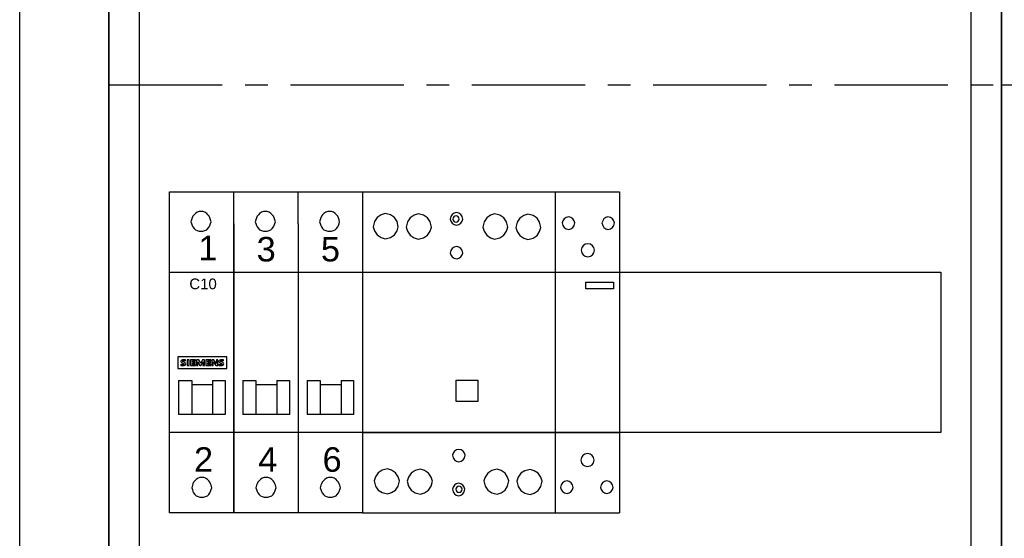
# Model space of a CAD drawing. Header units: millimetres. Extents: x 449515 to 838834, y -400723 to -307130.
# Tile 28 of 38: x 830834 to 833591, y -316151 to -314698. Entities that reach past the tile are written whole.
import ezdxf

# ---------------------------------------------------------------- set-up
doc = ezdxf.new("R2010")
doc.units = ezdxf.units.MM
doc.header["$LTSCALE"] = 25.4
doc.linetypes.add('CENTER', pattern=[2, 1.25, -0.25, 0.25, -0.25])
doc.layers.add('!Siemens Podklad_8GK_sikus', color=250, linetype='Continuous', lineweight=100)
doc.layers.add('R5', color=7, linetype='Continuous')
doc.layers.add('RPOMP', color=7, linetype='Continuous')
doc.styles.get("Standard").update_dxf_attribs({"font": 'arial.ttf'})

# ---------------------------------------------------------------- blocks, each defined once
blk = doc.blocks.new('AD_A630_P_W1950-1800_S800-750_G210~1')
at = {"color": 0, "linetype": 'ByBlock', "lineweight": -2}
for p, q in [((0, 0), (0, 1950)), ((25, 1925), (25, 125))]:
    blk.add_line(p, q, dxfattribs=at)
blk = doc.blocks.new('AD_8GK4351-4KK22')
at = {"color": 0}
for p, q in [((0, -300), (0, -150)), ((0, -450), (0, -300))]:
    blk.add_line(p, q, dxfattribs=at)
blk = doc.blocks.new('AD_8GK4853-8KK0~2')
at = {"layer": '!Siemens Podklad_8GK_sikus', "color": 0, "lineweight": -2}
for p, q in [((0, 0), (0, -1800)), ((250, 0), (250, -1800))]:
    blk.add_line(p, q, dxfattribs=at)
at = {"layer": '!Siemens Podklad_8GK_sikus', "color": 4, "linetype": 'CENTER', "lineweight": -2}
blk.add_line((0, -600), (250, -600), dxfattribs=at)
blk = doc.blocks.new('*U670')
at = {"layer": '!Siemens Podklad_8GK_sikus', "color": 0, "lineweight": -2}
blk.add_line((0, 0), (0, -1800), dxfattribs=at)
at = {"layer": '!Siemens Podklad_8GK_sikus', "color": 4, "linetype": 'CENTER', "lineweight": -2}
blk.add_line((0, -600), (500, -600), dxfattribs=at)
blk = doc.blocks.new('aaa')
at = {"color": 0}
for p, q in [((663973.1, -310868.4, -200), (663973.1, -316868.4, -200)), ((661558.1, -311124.6, -200), (661558.1, -316618.4, -200)), ((661473.1, -313868.4, -200), (661473.1, -312368.4, -200)), ((661473.1, -315368.4, -200), (661473.1, -313868.4, -200)), ((661643.1, -314843.4, -200), (661643.1, -314393.4, -200)), ((661643.1, -314393.4, -200), (663803.1, -314393.4, -200)), ((661643.1, -314843.4, -200), (661643.1, -314393.4, -200)), ((661643.1, -314393.4, -200), (663803.1, -314393.4, -200)), ((663803.1, -314393.4, -200), (663803.1, -314843.4, -200)), ((663803.1, -314393.4, -200), (663803.1, -314843.4, -200)), ((663803.1, -314393.4, -200), (663803.1, -314843.4, -200)), ((663803.1, -314843.4, -200), (661643.1, -314843.4, -200)), ((663803.1, -314843.4, -200), (661643.1, -314843.4, -200))]:
    blk.add_line(p, q, dxfattribs=at)
blk.add_line((663888.1, -316612.1, -200), (663888.1, -311118.4, -200))
blk = doc.blocks.new('AD_5TT584-0~1')
at = {"color": 0, "linetype": 'Continuous'}
for p, q in [((0, 67.5), (0, -22.5)), ((0, 67.5), (54, 67.5)), ((5.21, 61), (4.1, 60.26)), ((6.33, 61.37), (5.21, 61)), ((7.81, 61), (6.33, 61.37)), ((8.93, 60.26), (7.81, 61)), ((14.48, 60.92), (13.37, 60.18)), ((15.59, 61.29), (14.48, 60.92)), ((17.08, 60.92), (15.59, 61.29)), ((18.19, 60.18), (17.08, 60.92)), ((25.14, 61.15), (24.77, 60.59)), ((25.7, 61.52), (25.14, 61.15)), ((25.89, 60.68), (25.61, 60.5)), ((26.26, 61.7), (25.7, 61.52)), ((26.26, 60.78), (25.89, 60.68)), ((27, 61.52), (26.26, 61.7)), ((26.54, 60.68), (26.26, 60.78)), ((26.81, 60.5), (26.54, 60.68)), ((27.56, 61.15), (27, 61.52)), ((27.93, 60.59), (27.56, 61.15)), ((35.9, 60.93), (34.79, 60.19)), ((37.01, 61.3), (35.9, 60.93)), ((38.5, 60.93), (37.01, 61.3)), ((39.61, 60.19), (38.5, 60.93)), ((45.17, 60.85), (44.05, 60.11)), ((46.28, 61.22), (45.17, 60.85)), ((47.77, 60.85), (46.28, 61.22)), ((48.88, 60.11), (47.77, 60.85)), ((3.36, 59.15), (2.99, 57.66)), ((4.1, 60.26), (3.36, 59.15)), ((9.67, 59.15), (8.93, 60.26)), ((10.04, 57.66), (9.67, 59.15)), ((12.63, 59.07), (12.25, 57.58)), ((13.37, 60.18), (12.63, 59.07)), ((18.94, 59.07), (18.19, 60.18)), ((19.31, 57.58), (18.94, 59.07)), ((24.77, 60.59), (24.59, 59.85)), ((24.59, 59.85), (24.77, 59.29)), ((24.77, 59.29), (25.14, 58.74)), ((25.14, 58.74), (25.7, 58.36)), ((25.42, 60.22), (25.33, 59.85)), ((25.33, 59.85), (25.42, 59.57)), ((25.61, 60.5), (25.42, 60.22)), ((25.42, 59.57), (25.61, 59.29)), ((25.61, 59.29), (25.89, 59.11)), ((25.7, 58.36), (26.26, 58.18)), ((25.89, 59.11), (26.26, 59.01)), ((26.26, 59.01), (26.54, 59.11)), ((26.26, 58.18), (27, 58.36)), ((26.54, 59.11), (26.81, 59.29)), ((27, 60.22), (26.81, 60.5)), ((26.81, 59.29), (27, 59.57)), ((27.09, 59.85), (27, 60.22)), ((27, 59.57), (27.09, 59.85)), ((27, 58.36), (27.56, 58.74)), ((27.56, 58.74), (27.93, 59.29)), ((28.11, 59.85), (27.93, 60.59)), ((27.93, 59.29), (28.11, 59.85)), ((34.05, 59.08), (33.67, 57.59)), ((34.79, 60.19), (34.05, 59.08)), ((40.35, 59.08), (39.61, 60.19)), ((40.73, 57.59), (40.35, 59.08)), ((43.31, 59), (42.94, 57.51)), ((44.05, 60.11), (43.31, 59)), ((49.62, 59), (48.88, 60.11)), ((49.99, 57.51), (49.62, 59)), ((2.99, 57.66), (3.36, 56.55)), ((3.36, 56.55), (4.1, 55.44)), ((4.1, 55.44), (5.21, 54.69)), ((7.81, 54.69), (8.93, 55.44)), ((8.93, 55.44), (9.67, 56.55)), ((9.67, 56.55), (10.04, 57.66)), ((12.25, 57.58), (12.63, 56.47)), ((12.63, 56.47), (13.37, 55.36)), ((13.37, 55.36), (14.48, 54.61)), ((17.08, 54.61), (18.19, 55.36)), ((18.19, 55.36), (18.94, 56.47)), ((18.94, 56.47), (19.31, 57.58)), ((33.67, 57.59), (34.05, 56.48)), ((34.05, 56.48), (34.79, 55.37)), ((34.79, 55.37), (35.9, 54.62)), ((38.5, 54.62), (39.61, 55.37)), ((39.61, 55.37), (40.35, 56.48)), ((40.35, 56.48), (40.73, 57.59)), ((42.94, 57.51), (43.31, 56.4)), ((43.31, 56.4), (44.05, 55.29)), ((44.05, 55.29), (45.17, 54.54)), ((47.77, 54.54), (48.88, 55.29)), ((48.88, 55.29), (49.62, 56.4)), ((49.62, 56.4), (49.99, 57.51)), ((5.21, 54.69), (6.33, 54.32)), ((6.33, 54.32), (7.81, 54.69)), ((14.48, 54.61), (15.59, 54.24)), ((15.59, 54.24), (17.08, 54.61)), ((35.9, 54.62), (37.01, 54.25)), ((37.01, 54.25), (38.5, 54.62)), ((45.17, 54.54), (46.28, 54.17)), ((46.28, 54.17), (47.77, 54.54)), ((24.75, 51.08), (24.56, 50.34)), ((24.56, 50.34), (24.75, 49.78)), ((25.12, 51.64), (24.75, 51.08)), ((24.75, 49.78), (25.12, 49.23)), ((25.67, 52.01), (25.12, 51.64)), ((26.42, 52.2), (25.67, 52.01)), ((26.97, 52.01), (26.42, 52.2)), ((27.53, 51.64), (26.97, 52.01)), ((27.9, 51.08), (27.53, 51.64)), ((27.53, 49.23), (27.9, 49.78)), ((28.09, 50.34), (27.9, 51.08)), ((27.9, 49.78), (28.09, 50.34)), ((25.12, 49.23), (25.67, 48.86)), ((25.67, 48.86), (26.42, 48.67)), ((26.42, 48.67), (26.97, 48.86)), ((26.97, 48.86), (27.53, 49.23)), ((0, 45), (54, 45)), ((0, 0), (54, 0)), ((25.75, -5.24), (25.38, -5.8)), ((26.31, -4.87), (25.75, -5.24)), ((26.87, -4.69), (26.31, -4.87)), ((27.61, -4.87), (26.87, -4.69)), ((28.17, -5.24), (27.61, -4.87)), ((28.54, -5.8), (28.17, -5.24)), ((25.38, -5.8), (25.2, -6.36)), ((25.2, -6.36), (25.38, -7.1)), ((25.38, -7.1), (25.75, -7.66)), ((25.75, -7.66), (26.31, -8.03)), ((26.31, -8.03), (26.87, -8.21)), ((26.87, -8.21), (27.61, -8.03)), ((27.61, -8.03), (28.17, -7.66)), ((28.17, -7.66), (28.54, -7.1)), ((28.72, -6.36), (28.54, -5.8)), ((28.54, -7.1), (28.72, -6.36)), ((5.52, -10.52), (4.4, -11.26)), ((7, -10.15), (5.52, -10.52)), ((8.12, -10.52), (7, -10.15)), ((9.23, -11.26), (8.12, -10.52)), ((14.78, -10.6), (13.67, -11.34)), ((16.27, -10.23), (14.78, -10.6)), ((17.38, -10.6), (16.27, -10.23)), ((18.5, -11.34), (17.38, -10.6)), ((36.2, -10.59), (35.09, -11.33)), ((37.69, -10.22), (36.2, -10.59)), ((38.8, -10.59), (37.69, -10.22)), ((39.92, -11.33), (38.8, -10.59)), ((45.47, -10.67), (44.36, -11.41)), ((46.96, -10.3), (45.47, -10.67)), ((48.07, -10.67), (46.96, -10.3)), ((49.18, -11.41), (48.07, -10.67)), ((3.66, -12.38), (3.29, -13.49)), ((3.29, -13.49), (3.66, -14.97)), ((4.4, -11.26), (3.66, -12.38)), ((9.97, -12.38), (9.23, -11.26)), ((10.34, -13.49), (9.97, -12.38)), ((9.97, -14.97), (10.34, -13.49)), ((12.93, -12.46), (12.56, -13.57)), ((12.56, -13.57), (12.93, -15.05)), ((13.67, -11.34), (12.93, -12.46)), ((19.24, -12.46), (18.5, -11.34)), ((19.61, -13.57), (19.24, -12.46)), ((19.24, -15.05), (19.61, -13.57)), ((34.35, -12.45), (33.98, -13.56)), ((33.98, -13.56), (34.35, -15.04)), ((35.09, -11.33), (34.35, -12.45)), ((40.66, -12.45), (39.92, -11.33)), ((41.03, -13.56), (40.66, -12.45)), ((40.66, -15.04), (41.03, -13.56)), ((43.62, -12.53), (43.24, -13.64)), ((43.24, -13.64), (43.62, -15.12)), ((44.36, -11.41), (43.62, -12.53)), ((49.92, -12.53), (49.18, -11.41)), ((50.3, -13.64), (49.92, -12.53)), ((49.92, -15.12), (50.3, -13.64)), ((3.66, -14.97), (4.4, -16.09)), ((4.4, -16.09), (5.52, -16.83)), ((8.12, -16.83), (9.23, -16.09)), ((9.23, -16.09), (9.97, -14.97)), ((12.93, -15.05), (13.67, -16.17)), ((13.67, -16.17), (14.78, -16.91)), ((17.38, -16.91), (18.5, -16.17)), ((18.5, -16.17), (19.24, -15.05)), ((25.36, -15.27), (25.17, -15.83)), ((25.17, -15.83), (25.36, -16.57)), ((25.73, -14.71), (25.36, -15.27)), ((26.28, -14.34), (25.73, -14.71)), ((26.28, -15.55), (26.19, -15.83)), ((26.19, -15.83), (26.28, -16.2)), ((27.03, -14.16), (26.28, -14.34)), ((26.47, -15.27), (26.28, -15.55)), ((26.28, -16.2), (26.47, -16.47)), ((26.75, -15.08), (26.47, -15.27)), ((26.47, -16.47), (26.75, -16.66)), ((27.03, -14.99), (26.75, -15.08)), ((27.58, -14.34), (27.03, -14.16)), ((27.4, -15.08), (27.03, -14.99)), ((27.68, -15.27), (27.4, -15.08)), ((27.4, -16.66), (27.68, -16.47)), ((28.14, -14.71), (27.58, -14.34)), ((27.86, -15.55), (27.68, -15.27)), ((27.68, -16.47), (27.86, -16.2)), ((27.95, -15.83), (27.86, -15.55)), ((27.86, -16.2), (27.95, -15.83)), ((28.51, -15.27), (28.14, -14.71)), ((28.7, -15.83), (28.51, -15.27)), ((28.51, -16.57), (28.7, -15.83)), ((34.35, -15.04), (35.09, -16.16)), ((35.09, -16.16), (36.2, -16.9)), ((38.8, -16.9), (39.92, -16.16)), ((39.92, -16.16), (40.66, -15.04)), ((43.62, -15.12), (44.36, -16.24)), ((44.36, -16.24), (45.47, -16.98)), ((48.07, -16.98), (49.18, -16.24)), ((49.18, -16.24), (49.92, -15.12)), ((5.52, -16.83), (7, -17.2)), ((7, -17.2), (8.12, -16.83)), ((14.78, -16.91), (16.27, -17.28)), ((16.27, -17.28), (17.38, -16.91)), ((25.36, -16.57), (25.73, -17.12)), ((25.73, -17.12), (26.28, -17.5)), ((26.28, -17.5), (27.03, -17.68)), ((26.75, -16.66), (27.03, -16.75)), ((27.03, -16.75), (27.4, -16.66)), ((27.03, -17.68), (27.58, -17.5)), ((27.58, -17.5), (28.14, -17.12)), ((28.14, -17.12), (28.51, -16.57)), ((36.2, -16.9), (37.69, -17.27)), ((37.69, -17.27), (38.8, -16.9)), ((45.47, -16.98), (46.96, -17.35)), ((46.96, -17.35), (48.07, -16.98)), ((0, -22.5), (54, -22.5))]:
    blk.add_line(p, q, dxfattribs=at)
at = {"color": 0}
for p, q in [((54, 67.5), (54, -22.5)), ((26.21, 8.69), (26.21, 14.74)), ((26.21, 14.74), (32.26, 14.74)), ((32.26, 14.74), (32.26, 8.69)), ((32.26, 8.69), (26.21, 8.69))]:
    blk.add_line(p, q, dxfattribs=at)
blk = doc.blocks.new('AD_5TT580-0(2)~1')
at = {"color": 0, "linetype": 'Continuous'}
for p, q in [((0, 67.5), (0, -22.5)), ((0, 67.5), (18, 67.5)), ((18, 67.5), (18, -22.5)), ((18, 67.5), (18, -22.5)), ((2.11, 59.34), (1.92, 58.78)), ((1.92, 58.78), (2.11, 58.04)), ((2.48, 59.9), (2.11, 59.34)), ((2.11, 58.04), (2.48, 57.48)), ((3.03, 60.27), (2.48, 59.9)), ((3.78, 60.45), (3.03, 60.27)), ((4.33, 60.27), (3.78, 60.45)), ((4.89, 59.9), (4.33, 60.27)), ((5.26, 59.34), (4.89, 59.9)), ((4.89, 57.48), (5.26, 58.04)), ((5.45, 58.78), (5.26, 59.34)), ((5.26, 58.04), (5.45, 58.78)), ((13.27, 59.34), (13.08, 58.78)), ((13.08, 58.78), (13.27, 58.04)), ((13.64, 59.9), (13.27, 59.34)), ((13.27, 58.04), (13.64, 57.48)), ((14.2, 60.27), (13.64, 59.9)), ((14.75, 60.45), (14.2, 60.27)), ((15.49, 60.27), (14.75, 60.45)), ((16.05, 59.9), (15.49, 60.27)), ((16.42, 59.34), (16.05, 59.9)), ((16.05, 57.48), (16.42, 58.04)), ((16.61, 58.78), (16.42, 59.34)), ((16.42, 58.04), (16.61, 58.78)), ((2.48, 57.48), (3.03, 57.11)), ((3.03, 57.11), (3.78, 56.93)), ((3.78, 56.93), (4.33, 57.11)), ((4.33, 57.11), (4.89, 57.48)), ((13.64, 57.48), (14.2, 57.11)), ((14.2, 57.11), (14.75, 56.93)), ((14.75, 56.93), (15.49, 57.11)), ((15.49, 57.11), (16.05, 57.48)), ((7.79, 52.39), (7.42, 51.84)), ((8.35, 52.77), (7.79, 52.39)), ((9.09, 52.95), (8.35, 52.77)), ((9.83, 52.77), (9.09, 52.95)), ((10.39, 52.39), (9.83, 52.77)), ((10.76, 51.84), (10.39, 52.39)), ((7.42, 51.84), (7.23, 51.1)), ((7.23, 51.1), (7.42, 50.35)), ((7.42, 50.35), (7.79, 49.8)), ((7.79, 49.8), (8.35, 49.43)), ((9.83, 49.43), (10.39, 49.8)), ((10.39, 49.8), (10.76, 50.35)), ((10.95, 51.1), (10.76, 51.84)), ((10.76, 50.35), (10.95, 51.1)), ((8.35, 49.43), (9.09, 49.24)), ((9.09, 49.24), (9.83, 49.43)), ((0, 45), (18, 45)), ((0, 0), (18, 0)), ((7.33, -6.95), (7.14, -7.69)), ((7.14, -7.69), (7.33, -8.43)), ((7.7, -6.39), (7.33, -6.95)), ((8.26, -6.02), (7.7, -6.39)), ((9, -5.83), (8.26, -6.02)), ((9.74, -6.02), (9, -5.83)), ((10.3, -6.39), (9.74, -6.02)), ((10.67, -6.95), (10.3, -6.39)), ((10.86, -7.69), (10.67, -6.95)), ((10.67, -8.43), (10.86, -7.69)), ((7.33, -8.43), (7.7, -8.99)), ((7.7, -8.99), (8.26, -9.36)), ((8.26, -9.36), (9, -9.54)), ((9, -9.54), (9.74, -9.36)), ((9.74, -9.36), (10.3, -8.99)), ((10.3, -8.99), (10.67, -8.43)), ((2.59, -13.7), (2.04, -14.08)), ((3.34, -13.52), (2.59, -13.7)), ((3.89, -13.7), (3.34, -13.52)), ((4.45, -14.08), (3.89, -13.7)), ((13.76, -13.7), (13.2, -14.08)), ((14.31, -13.52), (13.76, -13.7)), ((15.06, -13.7), (14.31, -13.52)), ((15.61, -14.08), (15.06, -13.7)), ((1.67, -14.63), (1.48, -15.37)), ((1.48, -15.37), (1.67, -15.93)), ((2.04, -14.08), (1.67, -14.63)), ((1.67, -15.93), (2.04, -16.49)), ((2.04, -16.49), (2.59, -16.86)), ((3.89, -16.86), (4.45, -16.49)), ((4.82, -14.63), (4.45, -14.08)), ((4.45, -16.49), (4.82, -15.93)), ((5.01, -15.37), (4.82, -14.63)), ((4.82, -15.93), (5.01, -15.37)), ((12.83, -14.63), (12.64, -15.37)), ((12.64, -15.37), (12.83, -15.93)), ((13.2, -14.08), (12.83, -14.63)), ((12.83, -15.93), (13.2, -16.49)), ((13.2, -16.49), (13.76, -16.86)), ((15.06, -16.86), (15.61, -16.49)), ((15.98, -14.63), (15.61, -14.08)), ((15.61, -16.49), (15.98, -15.93)), ((16.17, -15.37), (15.98, -14.63)), ((15.98, -15.93), (16.17, -15.37)), ((2.59, -16.86), (3.34, -17.04)), ((3.34, -17.04), (3.89, -16.86)), ((13.76, -16.86), (14.31, -17.04)), ((14.31, -17.04), (15.06, -16.86)), ((0, -22.5), (18, -22.5))]:
    blk.add_line(p, q, dxfattribs=at)
at = {"color": 0}
for p, q in [((8.54, 40.26), (8.54, 42.2)), ((8.54, 42.2), (16.27, 42.2)), ((16.27, 42.2), (16.27, 40.26)), ((16.27, 40.26), (8.54, 40.26))]:
    blk.add_line(p, q, dxfattribs=at)
blk = doc.blocks.new('AD_SIEMENS_znaczeki')
at = {"color": 0}
for p, q in [((1755.293, 772.573), (1755.293, 771.993)), ((1757.763, 772.573), (1755.293, 772.573)), ((1757.763, 771.993), (1757.763, 772.573)), ((1755.45, 772.205), (1755.45, 772.149)), ((1755.501, 772.274), (1755.599, 772.234)), ((1755.652, 772.292), (1755.544, 772.343)), ((1755.675, 772.372), (1755.675, 772.422)), ((1755.773, 772.425), (1755.773, 772.143)), ((1755.864, 772.425), (1755.773, 772.425)), ((1755.773, 772.143), (1755.864, 772.143)), ((1755.864, 772.143), (1755.864, 772.425)), ((1755.939, 772.426), (1755.939, 772.141)), ((1756.18, 772.426), (1755.939, 772.426)), ((1755.939, 772.141), (1756.18, 772.141)), ((1756.03, 772.309), (1756.03, 772.379)), ((1756.03, 772.379), (1756.18, 772.379)), ((1756.159, 772.309), (1756.03, 772.309)), ((1756.03, 772.193), (1756.03, 772.266)), ((1756.03, 772.266), (1756.159, 772.266)), ((1756.18, 772.193), (1756.03, 772.193)), ((1756.159, 772.266), (1756.159, 772.309)), ((1756.18, 772.379), (1756.18, 772.426)), ((1756.18, 772.141), (1756.18, 772.193)), ((1756.235, 772.426), (1756.235, 772.141)), ((1756.347, 772.426), (1756.235, 772.426)), ((1756.235, 772.141), (1756.299, 772.141)), ((1756.299, 772.141), (1756.299, 772.321)), ((1756.299, 772.321), (1756.399, 772.141)), ((1756.444, 772.251), (1756.347, 772.426)), ((1756.399, 772.141), (1756.458, 772.141)), ((1756.53, 772.426), (1756.444, 772.251)), ((1756.458, 772.141), (1756.546, 772.321)), ((1756.637, 772.426), (1756.53, 772.426)), ((1756.546, 772.321), (1756.546, 772.141)), ((1756.546, 772.141), (1756.637, 772.141)), ((1756.637, 772.141), (1756.637, 772.426)), ((1756.712, 772.426), (1756.712, 772.141)), ((1756.953, 772.426), (1756.712, 772.426)), ((1756.712, 772.141), (1756.953, 772.141)), ((1756.803, 772.309), (1756.803, 772.379)), ((1756.803, 772.379), (1756.953, 772.379)), ((1756.932, 772.309), (1756.803, 772.309)), ((1756.803, 772.193), (1756.803, 772.266)), ((1756.803, 772.266), (1756.932, 772.266)), ((1756.953, 772.193), (1756.803, 772.193)), ((1756.932, 772.266), (1756.932, 772.309)), ((1756.953, 772.379), (1756.953, 772.426)), ((1756.953, 772.141), (1756.953, 772.193)), ((1757.008, 772.426), (1757.008, 772.141)), ((1757.11, 772.426), (1757.008, 772.426)), ((1757.008, 772.141), (1757.072, 772.141)), ((1757.072, 772.141), (1757.072, 772.326)), ((1757.072, 772.326), (1757.2, 772.141)), ((1757.238, 772.245), (1757.11, 772.426)), ((1757.2, 772.141), (1757.303, 772.141)), ((1757.238, 772.426), (1757.238, 772.245)), ((1757.303, 772.426), (1757.238, 772.426)), ((1757.303, 772.141), (1757.303, 772.426)), ((1757.361, 772.209), (1757.361, 772.149)), ((1757.407, 772.277), (1757.51, 772.227)), ((1757.563, 772.292), (1757.455, 772.343)), ((1757.585, 772.372), (1757.585, 772.422)), ((1755.293, 771.993), (1757.763, 771.993))]:
    blk.add_line(p, q, dxfattribs=at)
for centre, major_axis, start_param, end_param in [((1755.532, 772.346), (0.0852, 0), 2.06576, 3.66098), ((1755.562, 772.527), (0.383, 0), 4.4151, 4.655269), ((1755.557, 772.547), (0.465, 0), 4.480311, 4.786895), ((1755.542, 772.351), (-0.0968, 0), 0.519387, 1.135975), ((1755.576, 772.275), (-0.178, 0), -1.570796, -1.075832), ((1755.554, 772.36), (-0.0209, 0), -1.07402, 1.07402), ((1755.547, 772.289), (0.112, 0), 4.655269, 5.197087), ((1755.581, 772.316), (-0.0775, 0), 4.682533, 5.209165), ((1755.576, 772.023), (-0.465, 0), 4.499109, 4.712389), ((1755.572, 772.047), (0.383, 0), 1.298767, 1.54094), ((1755.579, 772.282), (0.163, 0), -1.49629, -1.148117), ((1755.589, 772.218), (-0.0209, 0), 2.055494, 4.227691), ((1755.609, 772.223), (0.0891, 0), -1.148117, 1.07402), ((1757.443, 772.346), (0.0852, 0), 2.06576, 3.66098), ((1757.486, 772.527), (0.383, 0), 4.378973, 4.682131), ((1757.468, 772.547), (-0.465, 0), 1.338719, 1.645302), ((1757.453, 772.351), (-0.0968, 0), 0.519387, 1.07402), ((1757.487, 772.275), (-0.178, 0), -1.570796, -1.075832), ((1757.465, 772.36), (0.0209, 0), 2.067572, 4.215613), ((1757.491, 772.316), (-0.0775, 0), 4.682533, 5.209165), ((1757.478, 772.289), (0.112, 0), 4.682131, 4.957102), ((1757.487, 772.023), (-0.465, 0), 4.499109, 4.712389), ((1757.482, 772.047), (0.383, 0), 1.298767, 1.54094), ((1757.49, 772.282), (0.163, 0), -1.49629, -1.148117), ((1757.5, 772.211), (-0.0209, 0), 1.815509, 4.215613), ((1757.52, 772.223), (0.0891, 0), -1.148117, 1.07402)]:
    blk.add_ellipse(centre, major_axis=major_axis, ratio=0.878278, start_param=start_param, end_param=end_param, dxfattribs=at)

msp = doc.modelspace()

# ---------------------------------------------------------------- linework, layer by layer
at = {"color": 0}
for p, q in [((831253.8195, -315180.1288, -200), (831793.8195, -315180.1288, -200)), ((831433.8195, -315270.1288, -200), (831433.8195, -315180.1288, -200)), ((831433.8195, -315270.1288, -200), (831433.8195, -315180.1288, -200)), ((831613.8195, -315270.1288, -200), (831613.8195, -315180.1288, -200)), ((831278.5254, -315708.6582, -200), (831315.5842, -315708.6582, -200)), ((831373.8195, -315708.6582, -200), (831409.1136, -315708.6582, -200)), ((831458.5254, -315708.6582, -200), (831495.5842, -315708.6582, -200)), ((831553.8195, -315708.6582, -200), (831589.1136, -315708.6582, -200)), ((831638.5254, -315708.6582, -200), (831675.5842, -315708.6582, -200)), ((831733.8195, -315708.6582, -200), (831769.1136, -315708.6582, -200)), ((831793.8195, -315855.1288, -200), (831253.8195, -315855.1288, -200))]:
    msp.add_line(p, q, dxfattribs=at)
at = {"color": 0, "linetype": 'Continuous'}
for p, q in [((831253.8195, -316080.1288, -200), (831253.8195, -315180.1288, -200)), ((831793.8195, -315180.1288, -200), (831793.8195, -316080.1288, -200)), ((831336.3445, -315235.8293, -200), (831331.0504, -315237.5941, -200)), ((831341.6387, -315235.8293, -200), (831336.3445, -315235.8293, -200)), ((831346.9328, -315235.8293, -200), (831341.6387, -315235.8293, -200)), ((831352.2269, -315237.5941, -200), (831346.9328, -315235.8293, -200)), ((831516.3445, -315235.8293, -200), (831511.0504, -315237.5941, -200)), ((831521.6387, -315235.8293, -200), (831516.3445, -315235.8293, -200)), ((831526.9328, -315235.8293, -200), (831521.6387, -315235.8293, -200)), ((831532.2269, -315237.5941, -200), (831526.9328, -315235.8293, -200)), ((831696.3445, -315235.8293, -200), (831691.0504, -315237.5941, -200)), ((831701.6387, -315235.8293, -200), (831696.3445, -315235.8293, -200)), ((831706.9328, -315235.8293, -200), (831701.6387, -315235.8293, -200)), ((831712.2269, -315237.5941, -200), (831706.9328, -315235.8293, -200)), ((831315.1681, -315258.7705, -200), (831313.4034, -315264.0646, -200)), ((831313.4034, -315264.0646, -200), (831315.1681, -315269.3588, -200)), ((831316.9328, -315253.4764, -200), (831315.1681, -315258.7705, -200)), ((831318.6975, -315248.1823, -200), (831316.9328, -315253.4764, -200)), ((831322.2269, -315244.6529, -200), (831318.6975, -315248.1823, -200)), ((831325.7563, -315241.1235, -200), (831322.2269, -315244.6529, -200)), ((831331.0504, -315237.5941, -200), (831325.7563, -315241.1235, -200)), ((831357.521, -315241.1235, -200), (831352.2269, -315237.5941, -200)), ((831361.0504, -315244.6529, -200), (831357.521, -315241.1235, -200)), ((831364.5798, -315248.1823, -200), (831361.0504, -315244.6529, -200)), ((831366.3445, -315253.4764, -200), (831364.5798, -315248.1823, -200)), ((831368.1092, -315258.7705, -200), (831366.3445, -315253.4764, -200)), ((831369.874, -315264.0646, -200), (831368.1092, -315258.7705, -200)), ((831368.1092, -315269.3588, -200), (831369.874, -315264.0646, -200)), ((831495.1681, -315258.7705, -200), (831493.4034, -315264.0646, -200)), ((831493.4034, -315264.0646, -200), (831495.1681, -315269.3588, -200)), ((831496.9328, -315253.4764, -200), (831495.1681, -315258.7705, -200)), ((831498.6975, -315248.1823, -200), (831496.9328, -315253.4764, -200)), ((831502.2269, -315244.6529, -200), (831498.6975, -315248.1823, -200)), ((831505.7563, -315241.1235, -200), (831502.2269, -315244.6529, -200)), ((831511.0504, -315237.5941, -200), (831505.7563, -315241.1235, -200)), ((831537.521, -315241.1235, -200), (831532.2269, -315237.5941, -200)), ((831541.0504, -315244.6529, -200), (831537.521, -315241.1235, -200)), ((831544.5798, -315248.1823, -200), (831541.0504, -315244.6529, -200)), ((831546.3445, -315253.4764, -200), (831544.5798, -315248.1823, -200)), ((831548.1092, -315258.7705, -200), (831546.3445, -315253.4764, -200)), ((831549.874, -315264.0646, -200), (831548.1092, -315258.7705, -200)), ((831548.1092, -315269.3588, -200), (831549.874, -315264.0646, -200)), ((831675.1681, -315258.7705, -200), (831673.4034, -315264.0646, -200)), ((831673.4034, -315264.0646, -200), (831675.1681, -315269.3588, -200)), ((831676.9328, -315253.4764, -200), (831675.1681, -315258.7705, -200)), ((831678.6975, -315248.1823, -200), (831676.9328, -315253.4764, -200)), ((831682.2269, -315244.6529, -200), (831678.6975, -315248.1823, -200)), ((831685.7563, -315241.1235, -200), (831682.2269, -315244.6529, -200)), ((831691.0504, -315237.5941, -200), (831685.7563, -315241.1235, -200)), ((831717.521, -315241.1235, -200), (831712.2269, -315237.5941, -200)), ((831721.0504, -315244.6529, -200), (831717.521, -315241.1235, -200)), ((831724.5798, -315248.1823, -200), (831721.0504, -315244.6529, -200)), ((831726.3445, -315253.4764, -200), (831724.5798, -315248.1823, -200)), ((831728.1092, -315258.7705, -200), (831726.3445, -315253.4764, -200)), ((831729.874, -315264.0646, -200), (831728.1092, -315258.7705, -200)), ((831728.1092, -315269.3588, -200), (831729.874, -315264.0646, -200)), ((831315.1681, -315269.3588, -200), (831316.9328, -315274.6529, -200)), ((831316.9328, -315274.6529, -200), (831318.6975, -315278.1823, -200)), ((831318.6975, -315278.1823, -200), (831322.2269, -315283.4764, -200)), ((831322.2269, -315283.4764, -200), (831325.7563, -315287.0058, -200)), ((831325.7563, -315287.0058, -200), (831331.0504, -315288.7705, -200)), ((831331.0504, -315288.7705, -200), (831336.3445, -315290.5352, -200)), ((831336.3445, -315290.5352, -200), (831341.6387, -315290.5352, -200)), ((831341.6387, -315290.5352, -200), (831346.9328, -315290.5352, -200)), ((831346.9328, -315290.5352, -200), (831352.2269, -315288.7705, -200)), ((831352.2269, -315288.7705, -200), (831357.521, -315287.0058, -200)), ((831357.521, -315287.0058, -200), (831361.0504, -315283.4764, -200)), ((831361.0504, -315283.4764, -200), (831364.5798, -315278.1823, -200)), ((831364.5798, -315278.1823, -200), (831366.3445, -315274.6529, -200)), ((831366.3445, -315274.6529, -200), (831368.1092, -315269.3588, -200)), ((831433.8195, -315270.1288, -200), (831433.8195, -316080.1288, -200)), ((831433.8195, -316080.1288, -200), (831433.8195, -315270.1288, -200)), ((831495.1681, -315269.3588, -200), (831496.9328, -315274.6529, -200)), ((831496.9328, -315274.6529, -200), (831498.6975, -315278.1823, -200)), ((831498.6975, -315278.1823, -200), (831502.2269, -315283.4764, -200)), ((831502.2269, -315283.4764, -200), (831505.7563, -315287.0058, -200)), ((831505.7563, -315287.0058, -200), (831511.0504, -315288.7705, -200)), ((831511.0504, -315288.7705, -200), (831516.3445, -315290.5352, -200)), ((831516.3445, -315290.5352, -200), (831521.6387, -315290.5352, -200)), ((831521.6387, -315290.5352, -200), (831526.9328, -315290.5352, -200)), ((831526.9328, -315290.5352, -200), (831532.2269, -315288.7705, -200)), ((831532.2269, -315288.7705, -200), (831537.521, -315287.0058, -200)), ((831537.521, -315287.0058, -200), (831541.0504, -315283.4764, -200)), ((831541.0504, -315283.4764, -200), (831544.5798, -315278.1823, -200)), ((831544.5798, -315278.1823, -200), (831546.3445, -315274.6529, -200)), ((831546.3445, -315274.6529, -200), (831548.1092, -315269.3588, -200)), ((831613.8195, -315270.1288, -200), (831613.8195, -316080.1288, -200)), ((831675.1681, -315269.3588, -200), (831676.9328, -315274.6529, -200)), ((831676.9328, -315274.6529, -200), (831678.6975, -315278.1823, -200)), ((831678.6975, -315278.1823, -200), (831682.2269, -315283.4764, -200)), ((831682.2269, -315283.4764, -200), (831685.7563, -315287.0058, -200)), ((831685.7563, -315287.0058, -200), (831691.0504, -315288.7705, -200)), ((831691.0504, -315288.7705, -200), (831696.3445, -315290.5352, -200)), ((831696.3445, -315290.5352, -200), (831701.6387, -315290.5352, -200)), ((831701.6387, -315290.5352, -200), (831706.9328, -315290.5352, -200)), ((831706.9328, -315290.5352, -200), (831712.2269, -315288.7705, -200)), ((831712.2269, -315288.7705, -200), (831717.521, -315287.0058, -200)), ((831717.521, -315287.0058, -200), (831721.0504, -315283.4764, -200)), ((831721.0504, -315283.4764, -200), (831724.5798, -315278.1823, -200)), ((831724.5798, -315278.1823, -200), (831726.3445, -315274.6529, -200)), ((831726.3445, -315274.6529, -200), (831728.1092, -315269.3588, -200)), ((831253.8195, -315405.1288, -200), (831793.8195, -315405.1288, -200)), ((831278.5254, -315708.6582, -200), (831278.5254, -315803.9523, -200)), ((831315.5842, -315708.6582, -200), (831315.5842, -315803.9523, -200)), ((831373.8195, -315721.0111, -200), (831315.5842, -315721.0111, -200)), ((831373.8195, -315708.6582, -200), (831373.8195, -315803.9523, -200)), ((831409.1136, -315708.6582, -200), (831409.1136, -315803.9523, -200)), ((831458.5254, -315708.6582, -200), (831458.5254, -315803.9523, -200)), ((831495.5842, -315708.6582, -200), (831495.5842, -315803.9523, -200)), ((831553.8195, -315721.0111, -200), (831495.5842, -315721.0111, -200)), ((831553.8195, -315708.6582, -200), (831553.8195, -315803.9523, -200)), ((831589.1136, -315708.6582, -200), (831589.1136, -315803.9523, -200)), ((831675.5842, -315708.6582, -200), (831675.5842, -315803.9523, -200)), ((831733.8195, -315721.0111, -200), (831675.5842, -315721.0111, -200)), ((831733.8195, -315708.6582, -200), (831733.8195, -315803.9523, -200)), ((831769.1136, -315708.6582, -200), (831769.1136, -315803.9523, -200)), ((831409.1136, -315803.9523, -200), (831278.5254, -315803.9523, -200)), ((831589.1136, -315803.9523, -200), (831458.5254, -315803.9523, -200)), ((831769.1136, -315803.9523, -200), (831638.5254, -315803.9523, -200)), ((831338.5254, -315981.3052, -200), (831333.2313, -315983.0699, -200)), ((831343.8195, -315981.3052, -200), (831338.5254, -315981.3052, -200)), ((831349.1136, -315981.3052, -200), (831343.8195, -315981.3052, -200)), ((831354.4077, -315983.0699, -200), (831349.1136, -315981.3052, -200)), ((831518.5254, -315981.3052, -200), (831513.2313, -315983.0699, -200)), ((831523.8195, -315981.3052, -200), (831518.5254, -315981.3052, -200)), ((831529.1136, -315981.3052, -200), (831523.8195, -315981.3052, -200)), ((831534.4077, -315983.0699, -200), (831529.1136, -315981.3052, -200)), ((831698.5254, -315981.3052, -200), (831693.2313, -315983.0699, -200)), ((831703.8195, -315981.3052, -200), (831698.5254, -315981.3052, -200)), ((831709.1136, -315981.3052, -200), (831703.8195, -315981.3052, -200)), ((831714.4077, -315983.0699, -200), (831709.1136, -315981.3052, -200)), ((831317.3489, -316002.4817, -200), (831315.5842, -316009.5405, -200)), ((831319.1136, -315998.9523, -200), (831317.3489, -316002.4817, -200)), ((831320.8783, -315993.6582, -200), (831319.1136, -315998.9523, -200)), ((831324.4077, -315990.1288, -200), (831320.8783, -315993.6582, -200)), ((831327.9371, -315986.5994, -200), (831324.4077, -315990.1288, -200)), ((831333.2313, -315983.0699, -200), (831327.9371, -315986.5994, -200)), ((831359.7018, -315986.5994, -200), (831354.4077, -315983.0699, -200)), ((831363.2313, -315990.1288, -200), (831359.7018, -315986.5994, -200)), ((831366.7607, -315993.6582, -200), (831363.2313, -315990.1288, -200)), ((831368.5254, -315998.9523, -200), (831366.7607, -315993.6582, -200)), ((831370.2901, -316002.4817, -200), (831368.5254, -315998.9523, -200)), ((831372.0548, -316009.5405, -200), (831370.2901, -316002.4817, -200)), ((831497.3489, -316002.4817, -200), (831495.5842, -316009.5405, -200)), ((831499.1136, -315998.9523, -200), (831497.3489, -316002.4817, -200)), ((831500.8783, -315993.6582, -200), (831499.1136, -315998.9523, -200)), ((831504.4077, -315990.1288, -200), (831500.8783, -315993.6582, -200)), ((831507.9371, -315986.5994, -200), (831504.4077, -315990.1288, -200)), ((831513.2313, -315983.0699, -200), (831507.9371, -315986.5994, -200)), ((831539.7018, -315986.5994, -200), (831534.4077, -315983.0699, -200)), ((831543.2313, -315990.1288, -200), (831539.7018, -315986.5994, -200)), ((831546.7607, -315993.6582, -200), (831543.2313, -315990.1288, -200)), ((831548.5254, -315998.9523, -200), (831546.7607, -315993.6582, -200)), ((831550.2901, -316002.4817, -200), (831548.5254, -315998.9523, -200)), ((831552.0548, -316009.5405, -200), (831550.2901, -316002.4817, -200)), ((831677.3489, -316002.4817, -200), (831675.5842, -316009.5405, -200)), ((831679.1136, -315998.9523, -200), (831677.3489, -316002.4817, -200)), ((831680.8783, -315993.6582, -200), (831679.1136, -315998.9523, -200)), ((831684.4077, -315990.1288, -200), (831680.8783, -315993.6582, -200)), ((831687.9371, -315986.5994, -200), (831684.4077, -315990.1288, -200)), ((831693.2313, -315983.0699, -200), (831687.9371, -315986.5994, -200)), ((831719.7018, -315986.5994, -200), (831714.4077, -315983.0699, -200)), ((831723.2313, -315990.1288, -200), (831719.7018, -315986.5994, -200)), ((831726.7607, -315993.6582, -200), (831723.2313, -315990.1288, -200)), ((831728.5254, -315998.9523, -200), (831726.7607, -315993.6582, -200)), ((831730.2901, -316002.4817, -200), (831728.5254, -315998.9523, -200)), ((831732.0548, -316009.5405, -200), (831730.2901, -316002.4817, -200)), ((831315.5842, -316009.5405, -200), (831317.3489, -316014.8346, -200)), ((831317.3489, -316014.8346, -200), (831319.1136, -316020.1288, -200)), ((831319.1136, -316020.1288, -200), (831320.8783, -316023.6582, -200)), ((831320.8783, -316023.6582, -200), (831324.4077, -316028.9523, -200)), ((831324.4077, -316028.9523, -200), (831327.9371, -316032.4817, -200)), ((831327.9371, -316032.4817, -200), (831333.2313, -316034.2464, -200)), ((831333.2313, -316034.2464, -200), (831338.5254, -316036.0111, -200)), ((831338.5254, -316036.0111, -200), (831343.8195, -316036.0111, -200)), ((831343.8195, -316036.0111, -200), (831349.1136, -316036.0111, -200)), ((831349.1136, -316036.0111, -200), (831354.4077, -316034.2464, -200)), ((831354.4077, -316034.2464, -200), (831359.7018, -316032.4817, -200)), ((831359.7018, -316032.4817, -200), (831363.2313, -316028.9523, -200)), ((831363.2313, -316028.9523, -200), (831366.7607, -316023.6582, -200)), ((831366.7607, -316023.6582, -200), (831368.5254, -316020.1288, -200)), ((831368.5254, -316020.1288, -200), (831370.2901, -316014.8346, -200)), ((831370.2901, -316014.8346, -200), (831372.0548, -316009.5405, -200)), ((831495.5842, -316009.5405, -200), (831497.3489, -316014.8346, -200)), ((831497.3489, -316014.8346, -200), (831499.1136, -316020.1288, -200)), ((831499.1136, -316020.1288, -200), (831500.8783, -316023.6582, -200)), ((831500.8783, -316023.6582, -200), (831504.4077, -316028.9523, -200)), ((831504.4077, -316028.9523, -200), (831507.9371, -316032.4817, -200)), ((831507.9371, -316032.4817, -200), (831513.2313, -316034.2464, -200)), ((831513.2313, -316034.2464, -200), (831518.5254, -316036.0111, -200)), ((831518.5254, -316036.0111, -200), (831523.8195, -316036.0111, -200)), ((831523.8195, -316036.0111, -200), (831529.1136, -316036.0111, -200)), ((831529.1136, -316036.0111, -200), (831534.4077, -316034.2464, -200)), ((831534.4077, -316034.2464, -200), (831539.7018, -316032.4817, -200)), ((831539.7018, -316032.4817, -200), (831543.2313, -316028.9523, -200)), ((831543.2313, -316028.9523, -200), (831546.7607, -316023.6582, -200)), ((831546.7607, -316023.6582, -200), (831548.5254, -316020.1288, -200)), ((831548.5254, -316020.1288, -200), (831550.2901, -316014.8346, -200)), ((831550.2901, -316014.8346, -200), (831552.0548, -316009.5405, -200)), ((831675.5842, -316009.5405, -200), (831677.3489, -316014.8346, -200)), ((831677.3489, -316014.8346, -200), (831679.1136, -316020.1288, -200)), ((831679.1136, -316020.1288, -200), (831680.8783, -316023.6582, -200)), ((831680.8783, -316023.6582, -200), (831684.4077, -316028.9523, -200)), ((831684.4077, -316028.9523, -200), (831687.9371, -316032.4817, -200)), ((831687.9371, -316032.4817, -200), (831693.2313, -316034.2464, -200)), ((831693.2313, -316034.2464, -200), (831698.5254, -316036.0111, -200)), ((831698.5254, -316036.0111, -200), (831703.8195, -316036.0111, -200)), ((831703.8195, -316036.0111, -200), (831709.1136, -316036.0111, -200)), ((831709.1136, -316036.0111, -200), (831714.4077, -316034.2464, -200)), ((831714.4077, -316034.2464, -200), (831719.7018, -316032.4817, -200)), ((831719.7018, -316032.4817, -200), (831723.2313, -316028.9523, -200)), ((831723.2313, -316028.9523, -200), (831726.7607, -316023.6582, -200)), ((831726.7607, -316023.6582, -200), (831728.5254, -316020.1288, -200)), ((831728.5254, -316020.1288, -200), (831730.2901, -316014.8346, -200)), ((831730.2901, -316014.8346, -200), (831732.0548, -316009.5405, -200)), ((831793.8195, -316080.1288, -200), (831253.8195, -316080.1288, -200))]:
    msp.add_line(p, q, dxfattribs=at)
msp.add_line((831638.5254, -315708.6582, -200), (831638.5254, -315803.9523, -200))

# ---------------------------------------------------------------- block references
msp.add_blockref('aaa', (169610.7085, -1011.7622))
at = {"xscale": 55.6818025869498, "yscale": 55.6818025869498, "zscale": 55.6818025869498}
msp.add_blockref('AD_SIEMENS_znaczeki', (733538.6907, -358661.2868, -200), dxfattribs=at)
at = {"layer": 'R5', "xscale": 10, "yscale": 10, "zscale": 10}
for name, p in [('AD_A630_P_W1950-1800_S800-750_G210~1', (830833.8195, -328130.1288, -200)), ('AD_8GK4853-8KK0~2', (831083.8195, -308880.1288, -200)), ('*U670', (833583.8195, -308880.1288, -200)), ('AD_8GK4351-4KK22', (833583.8195, -311880.1288, -200))]:
    msp.add_blockref(name, p, dxfattribs=at)
at = {"layer": 'RPOMP', "xscale": 10, "yscale": 10, "zscale": 10}
for name, p in [('AD_5TT584-0~1', (831793.8195, -315855.1288, -200)), ('AD_5TT580-0(2)~1', (832333.8184, -315855.1288, -200))]:
    msp.add_blockref(name, p, dxfattribs=at)

# ---------------------------------------------------------------- texts
at = {"color": 0}
for s, p in [('1', (831334.3116, -315372.0184, -200)), ('3', (831497.4059, -315375.3958, -200)), ('5', (831677.4059, -315375.3958, -200)), ('2', (831321.9929, -315964.9553, -200)), ('4', (831501.9929, -315964.9553, -200)), ('6', (831681.9929, -315964.9553, -200))]:
    msp.add_text(s, height=68.8235, dxfattribs=at).set_placement(p)
at = {"color": 0, "linetype": 'ByBlock', "lineweight": -2, "insert": (831308.921, -315423.2317, -200), "char_height": 30, "width": 91.149901, "attachment_point": 1}
msp.add_mtext('{\\C256;C10}', dxfattribs=at)

doc.saveas('drawing.dxf')
